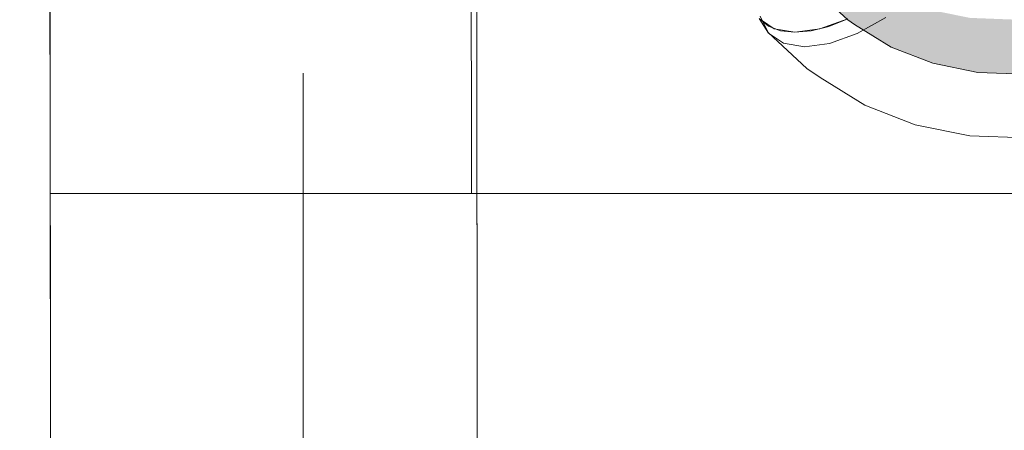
# Model space of a CAD drawing. Header units: millimetres. Extents: x -70269 to 35056, y -51814 to 48966.
# Tile 152 of 220: x -32262 to -31491, y 28355 to 28676. Entities that reach past the tile are written whole.
import ezdxf

# ---------------------------------------------------------------- set-up
doc = ezdxf.new("R2010")
doc.units = ezdxf.units.MM
doc.set_wipeout_variables(frame=1)
doc.linetypes.add('Przerywana podwójnie', pattern=[109.361107, 52.916665, -21.166666, 14.111111, -21.166666])
doc.linetypes.add('Wipeout_Contour', pattern=[1000, 0, -1000])
for name, color, linetype, lineweight, true_color in [('410-K Osie główne_Nr_pióra__95', 7, 'Continuous', 20, 0x7c7c7c), ('420-K Ściany_Nr_pióra__95', 7, 'Continuous', 20, 0x7c7c7c), ('460 - Stropy_Nr_pióra__95', 7, 'Continuous', 13, 0x7c7c7c), ('510-I Elektryczne_Nr_pióra__172', 7, 'Continuous', 20, 0x663200), ('Nowe_460 - Stropy_Nr_pióra__95', 7, 'Continuous', 13, 0x7c7c7c)]:
    doc.layers.add(name, color=color, linetype=linetype, lineweight=lineweight, true_color=true_color)
doc.layers.add('420-K Ściany', color=7, linetype='Continuous')
doc.layers.add('510-I Elektryczne', color=7, linetype='Continuous')
doc.layers.add('XREF', color=8, linetype='Continuous', lineweight=9)

# ---------------------------------------------------------------- blocks, each defined once
blk = doc.blocks.new('parter 2025.10.15')
at = {"layer": '510-I Elektryczne', "linetype": 'Continuous', "lineweight": 5}
for points in [[(681.951, 2326.319), (682.276, 2325.654), (684.732, 2323.375), (684.429, 2324.02)], [(681.951, 2326.319), (682.276, 2325.654), (684.732, 2323.375), (684.429, 2324.02)], [(684.595, 2325.96), (684.382, 2324.901), (687.333, 2323.08), (687.469, 2324.185)], [(684.595, 2325.96), (684.382, 2324.901), (687.333, 2323.08), (687.469, 2324.185)], [(687.804, 2325.424), (687.469, 2324.185), (690.727, 2322.918), (690.923, 2324.21)], [(687.804, 2325.424), (687.469, 2324.185), (690.727, 2322.918), (690.923, 2324.21)], [(684.382, 2324.901), (684.429, 2324.02), (687.407, 2322.182), (687.333, 2323.08)], [(684.382, 2324.901), (684.429, 2324.02), (687.407, 2322.182), (687.333, 2323.08)], [(687.407, 2322.182), (684.429, 2324.02), (684.732, 2323.375), (687.683, 2321.553)], [(687.407, 2322.182), (684.429, 2324.02), (684.732, 2323.375), (687.683, 2321.553)], [(687.469, 2324.185), (687.333, 2323.08), (690.678, 2321.779), (690.727, 2322.918)], [(687.469, 2324.185), (687.333, 2323.08), (690.678, 2321.779), (690.727, 2322.918)], [(690.923, 2324.21), (690.727, 2322.918), (694.256, 2322.201), (694.302, 2323.524)], [(690.923, 2324.21), (690.727, 2322.918), (694.256, 2322.201), (694.302, 2323.524)], [(694.302, 2323.524), (694.256, 2322.201), (697.935, 2322.059), (697.825, 2323.388)], [(694.302, 2323.524), (694.256, 2322.201), (697.935, 2322.059), (697.825, 2323.388)], [(687.683, 2321.553), (684.732, 2323.375), (685.271, 2323.011), (688.145, 2321.237)], [(687.683, 2321.553), (684.732, 2323.375), (685.271, 2323.011), (688.145, 2321.237)], [(687.333, 2323.08), (687.407, 2322.182), (690.781, 2320.869), (690.678, 2321.779)], [(687.333, 2323.08), (687.407, 2322.182), (690.781, 2320.869), (690.678, 2321.779)], [(690.727, 2322.918), (690.678, 2321.779), (694.302, 2321.042), (694.256, 2322.201)], [(690.727, 2322.918), (690.678, 2321.779), (694.302, 2321.042), (694.256, 2322.201)], [(690.781, 2320.869), (687.407, 2322.182), (687.683, 2321.553), (691.028, 2320.252)], [(690.781, 2320.869), (687.407, 2322.182), (687.683, 2321.553), (691.028, 2320.252)], [(697.935, 2322.059), (694.256, 2322.201), (694.302, 2321.042), (698.08, 2320.897)], [(697.935, 2322.059), (694.256, 2322.201), (694.302, 2321.042), (698.08, 2320.897)], [(691.028, 2320.252), (687.683, 2321.553), (688.145, 2321.237), (691.403, 2319.97)], [(691.028, 2320.252), (687.683, 2321.553), (688.145, 2321.237), (691.403, 2319.97)], [(690.678, 2321.779), (690.781, 2320.869), (694.437, 2320.127), (694.302, 2321.042)], [(690.678, 2321.779), (690.781, 2320.869), (694.437, 2320.127), (694.302, 2321.042)], [(690.781, 2320.869), (691.028, 2320.252), (694.652, 2319.516), (694.437, 2320.127)], [(690.781, 2320.869), (691.028, 2320.252), (694.652, 2319.516), (694.437, 2320.127)], [(694.302, 2321.041), (694.437, 2320.127), (698.248, 2319.98), (698.08, 2320.897), (694.302, 2321.042)], [(694.302, 2321.041), (694.437, 2320.127), (698.248, 2319.98), (698.08, 2320.897), (694.302, 2321.042)], [(694.652, 2319.516), (691.028, 2320.252), (691.403, 2319.97), (694.932, 2319.253)], [(694.652, 2319.516), (691.028, 2320.252), (691.403, 2319.97), (694.932, 2319.253)], [(694.437, 2320.127), (694.652, 2319.516), (698.43, 2319.371), (698.248, 2319.98)], [(694.437, 2320.127), (694.652, 2319.516), (698.43, 2319.371), (698.248, 2319.98)], [(694.652, 2319.516), (694.932, 2319.253), (698.611, 2319.111), (698.43, 2319.371)], [(694.652, 2319.516), (694.932, 2319.253), (698.611, 2319.111), (698.43, 2319.371)]]:
    blk.add_hatch(color=8, dxfattribs=at).paths.add_polyline_path(points)
at = {"layer": '510-I Elektryczne_Nr_pióra__172', "color": 8, "linetype": 'Continuous', "lineweight": 5}
for p, q in [((682.276, 2325.654), (684.732, 2323.375)), ((682.276, 2325.654), (684.732, 2323.375)), ((677.784, 2323.475), (678.512, 2322.885)), ((677.784, 2323.475), (678.531, 2322.341)), ((677.784, 2323.475), (678.512, 2322.885)), ((677.784, 2323.475), (678.531, 2322.341)), ((677.88, 2323.652), (678.505, 2322.371)), ((677.88, 2323.652), (678.505, 2322.371)), ((677.89, 2323.61), (678.531, 2322.341)), ((677.89, 2323.61), (678.531, 2322.341)), ((682.554, 2322.657), (684.73, 2323.442)), ((682.554, 2322.657), (684.73, 2323.442)), ((683.263, 2322.862), (684.73, 2323.442)), ((683.263, 2322.862), (684.73, 2323.442)), ((685.478, 2322.308), (687.714, 2323.563)), ((685.478, 2322.308), (687.714, 2323.563)), ((678.05, 2323.293), (678.958, 2322.674)), ((678.05, 2323.293), (678.958, 2322.674)), ((678.512, 2322.885), (679.455, 2322.521)), ((678.512, 2322.885), (679.455, 2322.521)), ((678.958, 2322.674), (680.585, 2322.395)), ((678.958, 2322.674), (680.585, 2322.395)), ((681.867, 2322.509), (683.263, 2322.862)), ((681.867, 2322.509), (683.263, 2322.862)), ((684.732, 2323.375), (685.271, 2323.011)), ((684.732, 2323.375), (685.271, 2323.011)), ((685.271, 2323.011), (688.145, 2321.237)), ((685.271, 2323.011), (688.145, 2321.237)), ((678.505, 2322.371), (681.534, 2319.56)), ((678.505, 2322.371), (681.534, 2319.56)), ((678.531, 2322.341), (679.706, 2321.54)), ((678.531, 2322.341), (679.706, 2321.54)), ((679.455, 2322.521), (680.585, 2322.395)), ((679.455, 2322.521), (680.585, 2322.395)), ((680.585, 2322.395), (682.554, 2322.657)), ((680.585, 2322.395), (682.554, 2322.657)), ((680.585, 2322.395), (681.867, 2322.509)), ((680.585, 2322.395), (681.867, 2322.509)), ((683.301, 2321.523), (685.478, 2322.308)), ((683.301, 2321.523), (685.478, 2322.308)), ((679.706, 2321.54), (681.333, 2321.261)), ((679.706, 2321.54), (681.333, 2321.261)), ((681.333, 2321.261), (683.301, 2321.523)), ((681.333, 2321.261), (683.301, 2321.523)), ((688.145, 2321.237), (691.403, 2319.97)), ((688.145, 2321.237), (691.403, 2319.97)), ((691.403, 2319.97), (694.932, 2319.253)), ((691.403, 2319.97), (694.932, 2319.253)), ((681.534, 2319.56), (682.571, 2318.859)), ((681.534, 2319.56), (682.571, 2318.859)), ((682.571, 2318.859), (686.062, 2316.705)), ((682.571, 2318.859), (686.062, 2316.705)), ((694.932, 2319.253), (698.611, 2319.111)), ((694.932, 2319.253), (698.611, 2319.111)), ((686.062, 2316.705), (690.019, 2315.165)), ((686.062, 2316.705), (690.019, 2315.165)), ((690.019, 2315.165), (694.305, 2314.295)), ((690.019, 2315.165), (694.305, 2314.295)), ((694.305, 2314.295), (698.774, 2314.122)), ((694.305, 2314.295), (698.774, 2314.122))]:
    blk.add_line(p, q, dxfattribs=at)
at = {"color": 8, "linetype": 'Wipeout_Contour', "lineweight": 5, "ltscale": 20165.322229}
blk.add_wipeout([(621.926, 2570.699), (622.253, 2309.766), (655.253, 2309.766), (655.122, 2413.809), (642.01, 2413.809), (642.01, 2453.809), (655.072, 2453.809), (654.925, 2570.741)], dxfattribs=at).dxf.layer = '420-K Ściany'
at = {"layer": '410-K Osie główne_Nr_pióra__95', "color": 8, "linetype": 'Przerywana podwójnie', "lineweight": 5}
blk.add_line((642.057, 3303.44), (642.057, -164.955), dxfattribs=at)
at = {"layer": '420-K Ściany_Nr_pióra__95', "color": 8, "linetype": 'Continuous', "lineweight": 5, "flags": 128}
for points in [[(621.926, 2570.699), (622.253, 2309.766)], [(621.926, 2570.699), (625.074, 59.14)], [(655.253, 2309.766), (655.122, 2413.809)], [(655.253, 2309.766), (655.122, 2413.809)], [(622.253, 2309.766), (655.253, 2309.766)], [(622.253, 2309.766), (622.294, 2276.766)], [(1066.745, 2309.766), (655.253, 2309.766)]]:
    blk.add_lwpolyline(points, dxfattribs=at)
at = {"layer": '460 - Stropy_Nr_pióra__95', "color": 8, "linetype": 'Continuous', "lineweight": 5, "flags": 128}
blk.add_lwpolyline([(6.752, 7.866), (658.572, 7.047), (655.727, 2276.766), (655.137, 2747.249), (654.747, 3058.701), (10.584, 3058.701)], close=True, dxfattribs=at)
at = {"layer": 'Nowe_460 - Stropy_Nr_pióra__95', "color": 8, "linetype": 'Continuous', "lineweight": 5, "flags": 128}
blk.add_lwpolyline([(1099.745, 2747.249), (655.137, 2747.249), (655.727, 2276.766), (1099.745, 2276.766)], close=True, dxfattribs=at)

msp = doc.modelspace()

# ---------------------------------------------------------------- block references
at = {"layer": 'XREF', "xscale": 10, "yscale": 10, "zscale": 10}
msp.add_blockref('parter 2025.10.15', (-38460.61, 5442.28), dxfattribs=at)

doc.saveas('drawing.dxf')
